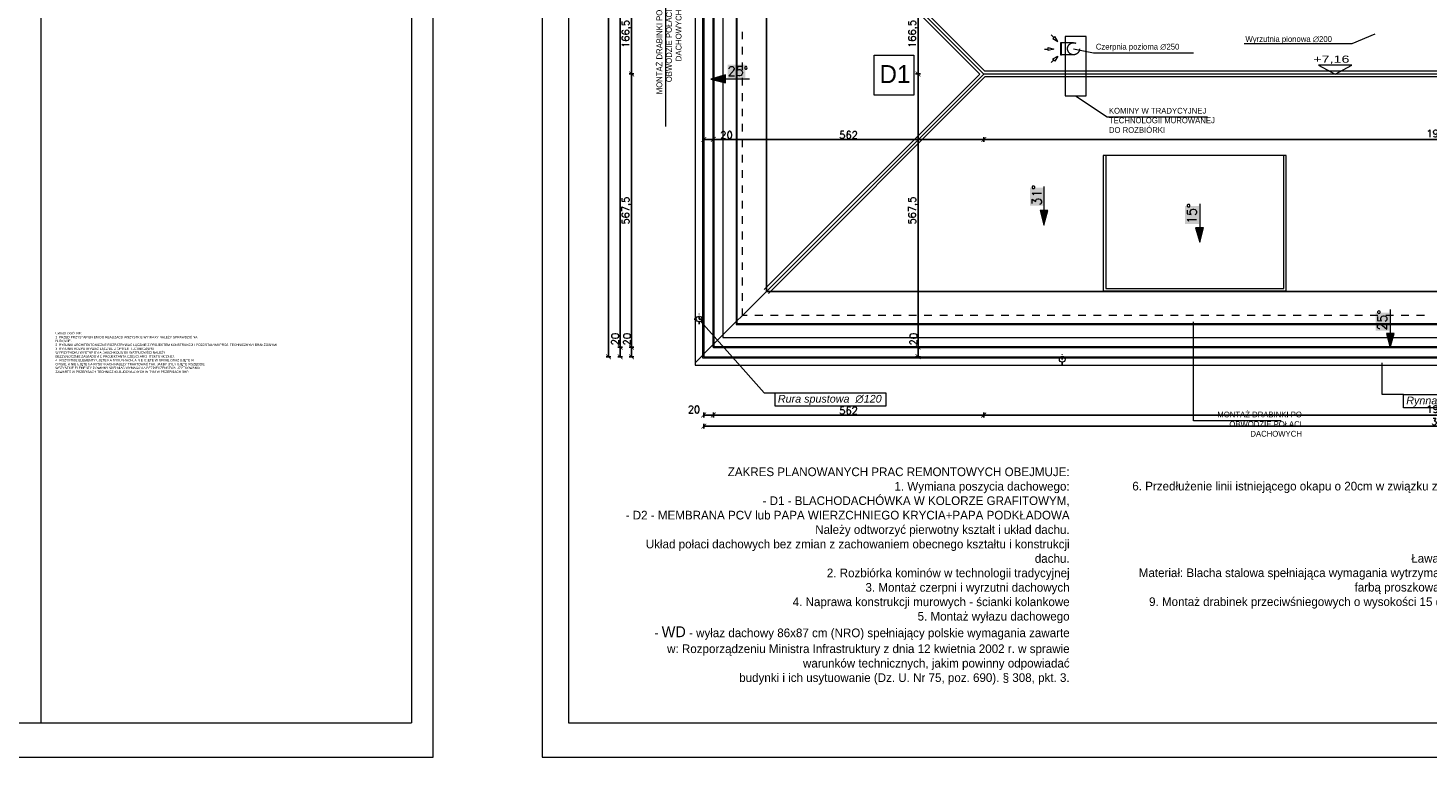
# Model space of a CAD drawing. Header units: millimetres. Extents: x -740 to 33545, y -26688 to 22494.
# Tile 67 of 256: x 11932 to 14840, y 5178 to 6693. Entities that reach past the tile are written whole.
import ezdxf
from ezdxf.lldxf.tags import DXFTag

# ---------------------------------------------------------------- set-up
doc = ezdxf.new("R2010")
doc.units = ezdxf.units.MM
doc.header["$MEASUREMENT"] = 0
for name, pattern in [('AUSGEZOGEN', [0]), ('DASHED2', [9.525, 6.35, -3.175]), ('STRICHPUNKTX2', [2, 1, -0.5, 0, -0.5])]:
    doc.linetypes.add(name, pattern=pattern)
doc.layers.get('Defpoints').update_dxf_attribs({"color": 252})
doc.layers.add('_B___I__', color=252, linetype='AUSGEZOGEN')
doc.layers.add('D-opis', color=252, linetype='Continuous')
for name, color, linetype, lineweight in [('A_l.przerywana', 252, 'ICAD_ISO03W100', 9), ('A_l.widokowa', 252, 'Continuous', 18), ('A_wymiarowanie', 252, 'Continuous', 9), ('k_wyburzenia widoczne', 252, 'PNEUMATIC2', 18), ('l. przerywana', 252, 'ICAD_ISO03W100', 9), ('l.przerywana', 252, 'ICAD_ISO03W100', 5), ('l.widokowa', 252, 'Continuous', 15), ('linia opisowa', 252, 'Continuous', 9), ('Nowe_820-G Rysunki Obrazki_Nr_pióra__23', 252, 'Continuous', 15), ('wymiarowanie', 252, 'Continuous', 9)]:
    doc.layers.add(name, color=color, linetype=linetype, lineweight=lineweight)
doc.styles.add('Arial', font='arial.ttf')
doc.styles.add('Arial$001H0', font='SIMPLEX')
doc.styles.add('PROFILE', font='GOTHIC.TTF', dxfattribs={"width": 0.8})
doc.styles.add('styl1', font='arial.ttf', dxfattribs={"height": 15})
doc.styles.add('styl2', font='simplex.shx')
tags = doc.linetypes.add('ICAD_ISO03W100', pattern=[30, 12, -18]).pattern_tags.tags
tags[6:7] = [DXFTag(74, 4), DXFTag(75, 0), DXFTag(340, '0'), DXFTag(46, 1.0), DXFTag(50, 0.0), DXFTag(44, 0.0), DXFTag(45, 0.0)]
tags[4:5] = [DXFTag(74, 4), DXFTag(75, 0), DXFTag(340, '0'), DXFTag(46, 1.0), DXFTag(50, 0.0), DXFTag(44, 0.0), DXFTag(45, 0.0)]
doc.linetypes.add('PNEUMATIC2', pattern='A,0.5,-0.25,["//",Standard,S=0.2,R=0,X=-0.1,Y=-0.1],-0.25', length=1)
doc.dimstyles.new('Kopia I_1.100', dxfattribs={"dimtxt": 15, "dimasz": 10, "dimexe": 5, "dimexo": 1, "dimgap": 1.5, "dimtad": 1, "dimdec": 1, "dimrnd": 0.5, "dimtxsty": 'styl2', "dimblk": 'ARCHTICK', "dimcen": 5, "dimadec": 0, "dimazin": 0, "dimtfac": 1, "dimtdec": 1, "dimtmove": 0, "dimatfit": 3, "dimldrblk": 'ARCHTICK', "dimfxl": 0, "dimarcsym": 0})

# ---------------------------------------------------------------- blocks, each defined once
blk = doc.blocks.new('_ArchTick')
at = {"color": 0, "linetype": 'ByBlock', "const_width": 0.15}
blk.add_lwpolyline([(-0.5, -0.5), (0.5, 0.5)], dxfattribs=at)
blk = doc.blocks.new('*D1781')
at = {"layer": 'Defpoints', "color": 0}
for p in [(13336, 6497.7), (13356, 6497.7), (13356, 6461.2)]:
    blk.add_point(p, dxfattribs=at)
at = {"layer": 'wymiarowanie', "color": 0, "lineweight": -2}
for p, q in [((13336, 6471.2), (13336, 6456.2)), ((13336, 6461.2), (13356, 6461.2)), ((13356, 6471.2), (13356, 6456.2)), ((13356, 6461.2), (13395.7, 6461.2))]:
    blk.add_line(p, q, dxfattribs=at)
at = {"layer": 'wymiarowanie', "color": 0, "lineweight": -2, "xscale": 10, "yscale": 10, "zscale": 10, "rotation": 180}
blk.add_blockref('_ArchTick', (13336, 6461.2), dxfattribs=at)
at = {"layer": 'wymiarowanie', "color": 0, "lineweight": -2, "xscale": 10, "yscale": 10, "zscale": 10}
blk.add_blockref('_ArchTick', (13356, 6461.2), dxfattribs=at)
at = {"layer": 'wymiarowanie', "color": 0, "insert": (13383.3, 6470.6), "char_height": 15, "attachment_point": 5, "style": 'styl2'}
blk.add_mtext('20', dxfattribs=at)
blk = doc.blocks.new('*D1782')
at = {"layer": 'Defpoints', "color": 0}
for p in [(13917.8, 6597.2), (13356, 6497.7), (13917.8, 6461.2)]:
    blk.add_point(p, dxfattribs=at)
at = {"layer": 'wymiarowanie', "color": 0, "lineweight": -2}
for p, q in [((13356, 6466.2), (13356, 6456.2)), ((13356, 6461.2), (13917.8, 6461.2)), ((13917.8, 6466.2), (13917.8, 6456.2))]:
    blk.add_line(p, q, dxfattribs=at)
at = {"layer": 'wymiarowanie', "color": 0, "lineweight": -2, "xscale": 10, "yscale": 10, "zscale": 10, "rotation": 180}
blk.add_blockref('_ArchTick', (13356, 6461.2), dxfattribs=at)
at = {"layer": 'wymiarowanie', "color": 0, "lineweight": -2, "xscale": 10, "yscale": 10, "zscale": 10}
blk.add_blockref('_ArchTick', (13917.8, 6461.2), dxfattribs=at)
at = {"layer": 'wymiarowanie', "color": 0, "insert": (13636.9, 6470.6), "char_height": 15, "attachment_point": 5, "style": 'styl2'}
blk.add_mtext('562', dxfattribs=at)
blk = doc.blocks.new('*D1783')
at = {"layer": 'Defpoints', "color": 0}
for p in [(13917.8, 6597.2), (15827.5, 6597.2), (15827.5, 6461.2)]:
    blk.add_point(p, dxfattribs=at)
at = {"layer": 'wymiarowanie', "color": 0, "lineweight": -2}
for p, q in [((13917.8, 6466.2), (13917.8, 6456.2)), ((13917.8, 6461.2), (15827.5, 6461.2)), ((15827.5, 6466.2), (15827.5, 6456.2))]:
    blk.add_line(p, q, dxfattribs=at)
at = {"layer": 'wymiarowanie', "color": 0, "lineweight": -2, "xscale": 10, "yscale": 10, "zscale": 10, "rotation": 180}
blk.add_blockref('_ArchTick', (13917.8, 6461.2), dxfattribs=at)
at = {"layer": 'wymiarowanie', "color": 0, "lineweight": -2, "xscale": 10, "yscale": 10, "zscale": 10}
blk.add_blockref('_ArchTick', (15827.5, 6461.2), dxfattribs=at)
at = {"layer": 'wymiarowanie', "color": 0, "insert": (14872.6, 6471.3), "char_height": 15, "attachment_point": 5, "style": 'styl2'}
blk.add_mtext('1909,5', dxfattribs=at)
blk = doc.blocks.new('*D1788')
at = {"layer": 'Defpoints', "color": 0}
for p in [(13755.5, 6763.9), (13781.2, 6597.2), (13917.8, 6597.2)]:
    blk.add_point(p, dxfattribs=at)
at = {"layer": 'wymiarowanie', "color": 0, "lineweight": -2}
for p, q in [((13776.2, 6763.9), (13786.2, 6763.9)), ((13781.2, 6763.9), (13781.2, 6597.2)), ((13786.2, 6597.2), (13776.2, 6597.2))]:
    blk.add_line(p, q, dxfattribs=at)
at = {"layer": 'wymiarowanie', "color": 0, "lineweight": -2, "xscale": 10, "yscale": 10, "zscale": 10}
for p, rotation in [((13781.2, 6763.9), 90), ((13781.2, 6597.2), 270)]:
    blk.add_blockref('_ArchTick', p, dxfattribs=dict(at, rotation=rotation))
at = {"layer": 'wymiarowanie', "color": 0, "insert": (13771.2, 6680.5), "char_height": 15, "attachment_point": 5, "rotation": 90, "style": 'styl2'}
blk.add_mtext('166,5', dxfattribs=at)
blk = doc.blocks.new('*D1789')
at = {"layer": 'Defpoints', "color": 0}
for p in [(13917.8, 6597.2), (13781.2, 6029.8), (13808.4, 6029.8)]:
    blk.add_point(p, dxfattribs=at)
at = {"layer": 'wymiarowanie', "color": 0, "lineweight": -2}
for p, q in [((13786.2, 6597.2), (13776.2, 6597.2)), ((13781.2, 6597.2), (13781.2, 6029.8)), ((13786.2, 6029.8), (13776.2, 6029.8))]:
    blk.add_line(p, q, dxfattribs=at)
at = {"layer": 'wymiarowanie', "color": 0, "lineweight": -2, "xscale": 10, "yscale": 10, "zscale": 10}
for p, rotation in [((13781.2, 6597.2), 90), ((13781.2, 6029.8), 270)]:
    blk.add_blockref('_ArchTick', p, dxfattribs=dict(at, rotation=rotation))
at = {"layer": 'wymiarowanie', "color": 0, "insert": (13771.2, 6313.5), "char_height": 15, "attachment_point": 5, "rotation": 90, "style": 'styl2'}
blk.add_mtext('567,5', dxfattribs=at)
blk = doc.blocks.new('*D1790')
at = {"layer": 'Defpoints', "color": 0}
for p in [(13808.4, 6029.8), (13781.2, 6009.8), (13809.8, 6009.8)]:
    blk.add_point(p, dxfattribs=at)
at = {"layer": 'wymiarowanie', "color": 0, "lineweight": -2}
for p, q in [((13786.2, 6029.8), (13776.2, 6029.8)), ((13781.2, 6029.8), (13781.2, 6009.8)), ((13786.2, 6009.8), (13776.2, 6009.8))]:
    blk.add_line(p, q, dxfattribs=at)
at = {"layer": 'wymiarowanie', "color": 0, "lineweight": -2, "xscale": 10, "yscale": 10, "zscale": 10}
for p, rotation in [((13781.2, 6029.8), 90), ((13781.2, 6009.8), 270)]:
    blk.add_blockref('_ArchTick', p, dxfattribs=dict(at, rotation=rotation))
at = {"layer": 'wymiarowanie', "color": 0, "insert": (13771.8, 6046.3), "char_height": 15, "attachment_point": 5, "rotation": 90, "style": 'styl2'}
blk.add_mtext('20', dxfattribs=at)
blk = doc.blocks.new('*D1819')
at = {"layer": 'Defpoints', "color": 0}
for p in [(13336, 6143.1), (13356, 6143.1), (13356, 5888.7)]:
    blk.add_point(p, dxfattribs=at)
at = {"layer": 'wymiarowanie', "color": 0, "lineweight": -2}
for p, q in [((13336, 5893.7), (13336, 5883.7)), ((13336, 5888.7), (13356, 5888.7)), ((13356, 5893.7), (13356, 5883.7))]:
    blk.add_line(p, q, dxfattribs=at)
at = {"layer": 'wymiarowanie', "color": 0, "lineweight": -2, "xscale": 10, "yscale": 10, "zscale": 10, "rotation": 180}
blk.add_blockref('_ArchTick', (13336, 5888.7), dxfattribs=at)
at = {"layer": 'wymiarowanie', "color": 0, "lineweight": -2, "xscale": 10, "yscale": 10, "zscale": 10}
blk.add_blockref('_ArchTick', (13356, 5888.7), dxfattribs=at)
at = {"layer": 'wymiarowanie', "color": 0, "insert": (13315.8, 5900.2), "char_height": 15, "attachment_point": 5, "style": 'styl2'}
blk.add_mtext('20', dxfattribs=at)
blk = doc.blocks.new('*D1820')
at = {"layer": 'Defpoints', "color": 0}
for p in [(13917.8, 6634.2), (13356, 6143.1), (13917.8, 5888.7)]:
    blk.add_point(p, dxfattribs=at)
at = {"layer": 'wymiarowanie', "color": 0, "lineweight": -2}
for p, q in [((13356, 5893.7), (13356, 5883.7)), ((13356, 5888.7), (13917.8, 5888.7)), ((13917.8, 5893.7), (13917.8, 5883.7))]:
    blk.add_line(p, q, dxfattribs=at)
at = {"layer": 'wymiarowanie', "color": 0, "lineweight": -2, "xscale": 10, "yscale": 10, "zscale": 10, "rotation": 180}
blk.add_blockref('_ArchTick', (13356, 5888.7), dxfattribs=at)
at = {"layer": 'wymiarowanie', "color": 0, "lineweight": -2, "xscale": 10, "yscale": 10, "zscale": 10}
blk.add_blockref('_ArchTick', (13917.8, 5888.7), dxfattribs=at)
at = {"layer": 'wymiarowanie', "color": 0, "insert": (13636.9, 5898), "char_height": 15, "attachment_point": 5, "style": 'styl2'}
blk.add_mtext('562', dxfattribs=at)
blk = doc.blocks.new('*D1822')
at = {"layer": 'Defpoints', "color": 0}
for p in [(13336, 5893.7), (16411.2, 5893.7), (16411.2, 5865.6)]:
    blk.add_point(p, dxfattribs=at)
at = {"layer": 'wymiarowanie', "color": 0, "lineweight": -2}
for p, q in [((13336, 5870.6), (13336, 5860.6)), ((13336, 5865.6), (16411.2, 5865.6)), ((16411.2, 5870.6), (16411.2, 5860.6))]:
    blk.add_line(p, q, dxfattribs=at)
at = {"layer": 'wymiarowanie', "color": 0, "lineweight": -2, "xscale": 10, "yscale": 10, "zscale": 10, "rotation": 180}
blk.add_blockref('_ArchTick', (13336, 5865.6), dxfattribs=at)
at = {"layer": 'wymiarowanie', "color": 0, "lineweight": -2, "xscale": 10, "yscale": 10, "zscale": 10}
blk.add_blockref('_ArchTick', (16411.2, 5865.6), dxfattribs=at)
at = {"layer": 'wymiarowanie', "color": 0, "insert": (14873.6, 5874.9), "char_height": 15, "attachment_point": 5, "style": 'styl2'}
blk.add_mtext('3075', dxfattribs=at)
blk = doc.blocks.new('*D1826')
at = {"layer": 'Defpoints', "color": 0}
for p in [(13160.3, 6763.9), (13186.1, 6597.2), (13917.8, 6597.2)]:
    blk.add_point(p, dxfattribs=at)
at = {"layer": 'wymiarowanie', "color": 0, "lineweight": -2}
for p, q in [((13181.1, 6763.9), (13191.1, 6763.9)), ((13186.1, 6763.9), (13186.1, 6597.2)), ((13191.1, 6597.2), (13181.1, 6597.2))]:
    blk.add_line(p, q, dxfattribs=at)
at = {"layer": 'wymiarowanie', "color": 0, "lineweight": -2, "xscale": 10, "yscale": 10, "zscale": 10}
for p, rotation in [((13186.1, 6763.9), 90), ((13186.1, 6597.2), 270)]:
    blk.add_blockref('_ArchTick', p, dxfattribs=dict(at, rotation=rotation))
at = {"layer": 'wymiarowanie', "color": 0, "insert": (13176, 6680.5), "char_height": 15, "attachment_point": 5, "rotation": 90, "style": 'styl2'}
blk.add_mtext('166,5', dxfattribs=at)
blk = doc.blocks.new('*D1827')
at = {"layer": 'Defpoints', "color": 0}
for p in [(13917.8, 6597.2), (13186.1, 6029.8), (13213.2, 6029.8)]:
    blk.add_point(p, dxfattribs=at)
at = {"layer": 'wymiarowanie', "color": 0, "lineweight": -2}
for p, q in [((13191.1, 6597.2), (13181.1, 6597.2)), ((13186.1, 6597.2), (13186.1, 6029.8)), ((13191.1, 6029.8), (13181.1, 6029.8))]:
    blk.add_line(p, q, dxfattribs=at)
at = {"layer": 'wymiarowanie', "color": 0, "lineweight": -2, "xscale": 10, "yscale": 10, "zscale": 10}
for p, rotation in [((13186.1, 6597.2), 90), ((13186.1, 6029.8), 270)]:
    blk.add_blockref('_ArchTick', p, dxfattribs=dict(at, rotation=rotation))
at = {"layer": 'wymiarowanie', "color": 0, "insert": (13176, 6313.5), "char_height": 15, "attachment_point": 5, "rotation": 90, "style": 'styl2'}
blk.add_mtext('567,5', dxfattribs=at)
blk = doc.blocks.new('*D1828')
at = {"layer": 'Defpoints', "color": 0}
for p in [(13213.2, 6029.8), (13186.1, 6009.8), (13214.7, 6009.8)]:
    blk.add_point(p, dxfattribs=at)
at = {"layer": 'wymiarowanie', "color": 0, "lineweight": -2}
for p, q in [((13191.1, 6029.8), (13181.1, 6029.8)), ((13186.1, 6029.8), (13186.1, 6009.8)), ((13191.1, 6009.8), (13181.1, 6009.8))]:
    blk.add_line(p, q, dxfattribs=at)
at = {"layer": 'wymiarowanie', "color": 0, "lineweight": -2, "xscale": 10, "yscale": 10, "zscale": 10}
for p, rotation in [((13186.1, 6029.8), 90), ((13186.1, 6009.8), 270)]:
    blk.add_blockref('_ArchTick', p, dxfattribs=dict(at, rotation=rotation))
at = {"layer": 'wymiarowanie', "color": 0, "insert": (13176.7, 6046.3), "char_height": 15, "attachment_point": 5, "rotation": 90, "style": 'styl2'}
blk.add_mtext('20', dxfattribs=at)
blk = doc.blocks.new('*D1829')
at = {"layer": 'Defpoints', "color": 0}
for p in [(13162.5, 6029.8), (13186.1, 6029.8), (13186.1, 6009.8)]:
    blk.add_point(p, dxfattribs=at)
at = {"layer": 'wymiarowanie', "color": 0, "lineweight": -2}
for p, q in [((13167.5, 6029.8), (13157.5, 6029.8)), ((13162.5, 6009.8), (13162.5, 6029.8)), ((13167.5, 6009.8), (13157.5, 6009.8))]:
    blk.add_line(p, q, dxfattribs=at)
at = {"layer": 'wymiarowanie', "color": 0, "lineweight": -2, "xscale": 10, "yscale": 10, "zscale": 10}
for p, rotation in [((13162.5, 6029.8), 90), ((13162.5, 6009.8), 270)]:
    blk.add_blockref('_ArchTick', p, dxfattribs=dict(at, rotation=rotation))
at = {"layer": 'wymiarowanie', "color": 0, "insert": (13152.1, 6046.5), "char_height": 15, "attachment_point": 5, "rotation": 90, "style": 'styl2'}
blk.add_mtext('20', dxfattribs=at)
blk = doc.blocks.new('*D1830')
at = {"layer": 'Defpoints', "color": 0}
for p in [(13162.5, 7698.9), (13193.9, 7698.9), (13186.1, 6029.8)]:
    blk.add_point(p, dxfattribs=at)
at = {"layer": 'wymiarowanie', "color": 0, "lineweight": -2}
for p, q in [((13167.5, 7698.9), (13157.5, 7698.9)), ((13162.5, 6029.8), (13162.5, 7698.9)), ((13167.5, 6029.8), (13157.5, 6029.8))]:
    blk.add_line(p, q, dxfattribs=at)
at = {"layer": 'wymiarowanie', "color": 0, "lineweight": -2, "xscale": 10, "yscale": 10, "zscale": 10}
for p, rotation in [((13162.5, 7698.9), 90), ((13162.5, 6029.8), 270)]:
    blk.add_blockref('_ArchTick', p, dxfattribs=dict(at, rotation=rotation))
at = {"layer": 'wymiarowanie', "color": 0, "insert": (13153.1, 6864.4), "char_height": 15, "attachment_point": 5, "rotation": 90, "style": 'styl2'}
blk.add_mtext('1669', dxfattribs=at)
blk = doc.blocks.new('*D1832')
at = {"layer": 'Defpoints', "color": 0}
for p in [(13167.5, 7718.9), (13138.3, 6009.8), (13167.5, 6009.8)]:
    blk.add_point(p, dxfattribs=at)
at = {"layer": 'wymiarowanie', "color": 0, "lineweight": -2}
for p, q in [((13143.3, 7718.9), (13133.3, 7718.9)), ((13138.3, 7718.9), (13138.3, 6009.8)), ((13143.3, 6009.8), (13133.3, 6009.8))]:
    blk.add_line(p, q, dxfattribs=at)
at = {"layer": 'wymiarowanie', "color": 0, "lineweight": -2, "xscale": 10, "yscale": 10, "zscale": 10}
for p, rotation in [((13138.3, 7718.9), 90), ((13138.3, 6009.8), 270)]:
    blk.add_blockref('_ArchTick', p, dxfattribs=dict(at, rotation=rotation))
at = {"layer": 'wymiarowanie', "color": 0, "insert": (13128.9, 6864.4), "char_height": 15, "attachment_point": 5, "rotation": 90, "style": 'styl2'}
blk.add_mtext('1709', dxfattribs=at)
blk = doc.blocks.new('*D1850')
at = {"layer": 'Defpoints', "color": 0}
for p in [(13917.8, 6634.2), (15827.5, 6634.2), (15827.5, 5888.7)]:
    blk.add_point(p, dxfattribs=at)
at = {"layer": 'wymiarowanie', "color": 0, "lineweight": -2}
for p, q in [((13917.8, 5893.7), (13917.8, 5883.7)), ((13917.8, 5888.7), (15827.5, 5888.7)), ((15827.5, 5893.7), (15827.5, 5883.7))]:
    blk.add_line(p, q, dxfattribs=at)
at = {"layer": 'wymiarowanie', "color": 0, "lineweight": -2, "xscale": 10, "yscale": 10, "zscale": 10, "rotation": 180}
blk.add_blockref('_ArchTick', (13917.8, 5888.7), dxfattribs=at)
at = {"layer": 'wymiarowanie', "color": 0, "lineweight": -2, "xscale": 10, "yscale": 10, "zscale": 10}
blk.add_blockref('_ArchTick', (15827.5, 5888.7), dxfattribs=at)
at = {"layer": 'wymiarowanie', "color": 0, "insert": (14872.6, 5898.7), "char_height": 15, "attachment_point": 5, "style": 'styl2'}
blk.add_mtext('1909,5', dxfattribs=at)

msp = doc.modelspace()

# ---------------------------------------------------------------- hatches: boundary and pattern name
at = {"layer": 'l.widokowa'}
for points in [[(13385.77, 6616.27), (13385.77, 6589.22), (13422.11, 6589.22), (13422.11, 6616.27)], [(13351.11, 6586.69), (13381.54, 6579.08), (13381.54, 6595.14)], [(14013.81, 6360.99), (14013.81, 6323.8), (14042.55, 6323.8), (14042.55, 6360.99)], [(14042.55, 6283.23), (14051, 6313.66), (14034.94, 6313.66)], [(14335.86, 6322.96), (14335.86, 6285.76), (14364.6, 6285.76), (14364.6, 6322.96)], [(14366.29, 6247.73), (14373.9, 6277.31), (14357.84, 6277.31)], [(14731.46, 6101.49), (14731.46, 6064.3), (14760.2, 6064.3), (14760.2, 6101.49)], [(14761.89, 6028.8), (14770.34, 6058.38), (14754.28, 6058.38)]]:
    msp.add_hatch(color=256, dxfattribs=at).paths.add_polyline_path(points)

# ---------------------------------------------------------------- linework, layer by layer
at = {"layer": '_B___I__', "linetype": 'STRICHPUNKTX2', "ltscale": 5}
for p, q in [((13316.09, 6088.21), (13337.09, 6088.21)), ((13326.59, 6077.71), (13326.59, 6098.71)), ((14080.9, 5993.98), (14080.9, 6014.98))]:
    msp.add_line(p, q, dxfattribs=at)
at = {"layer": 'A_l.przerywana'}
for p, q in [((13917.79, 6597.17), (13753.29, 6761.66)), ((13466.07, 6145.45), (13917.79, 6597.17)), ((15827.46, 6597.17), (13917.79, 6597.17))]:
    msp.add_line(p, q, dxfattribs=at)
at = {"layer": 'A_l.przerywana', "lineweight": 35}
msp.add_lwpolyline([(13356.02, 7698.92), (13356.02, 6029.8), (16391.16, 6029.8), (16391.16, 7704.71), (15595.09, 7704.71), (15595.09, 7164.54), (14152.1, 7164.54), (14152.1, 7698.92)], close=True, dxfattribs=at)
at = {"layer": 'A_l.przerywana', "ltscale": 0.5}
msp.add_lwpolyline([(14171, 6151.72), (14541.2, 6151.72), (14541.2, 6427.77), (14171, 6427.77)], close=True, dxfattribs=at)
at = {"layer": 'A_l.widokowa'}
for p, q in [((14057.83, 6678.37), (14063.15, 6673.04)), ((14065.34, 6675.22), (14060.97, 6670.86)), ((14060.97, 6670.86), (14071.3, 6664.89)), ((14060.97, 6670.86), (14071.3, 6664.89)), ((14071.3, 6664.89), (14065.34, 6675.22)), ((14071.3, 6664.89), (14065.34, 6675.22)), ((14071.3, 6664.89), (14065.34, 6675.22)), ((14044.16, 6649.03), (14051.7, 6649.03)), ((14051.7, 6652.12), (14063.21, 6649.03)), ((14051.7, 6652.12), (14063.21, 6649.03)), ((14051.7, 6645.95), (14051.7, 6652.12)), ((14051.7, 6645.95), (14051.7, 6652.12)), ((14051.7, 6645.95), (14051.7, 6652.12)), ((14063.21, 6649.03), (14051.7, 6645.95)), ((14063.21, 6649.03), (14051.7, 6645.95)), ((14063.21, 6649.03), (14051.7, 6645.95)), ((14060.97, 6628.54), (14071.3, 6634.5)), ((14071.3, 6634.5), (14065.34, 6624.18)), ((14071.3, 6634.5), (14065.34, 6624.18)), ((14057.83, 6621.03), (14063.15, 6626.36)), ((14065.34, 6624.18), (14060.97, 6628.54)), ((14065.34, 6624.18), (14060.97, 6628.54))]:
    msp.add_line(p, q, dxfattribs=at)
at = {"layer": 'A_l.widokowa', "linetype": 'DASHED2', "ltscale": 10}
for p, q in [((14104.21, 6662.2), (14079.31, 6662.2)), ((14104.21, 6637.2), (14079.31, 6637.2))]:
    msp.add_line(p, q, dxfattribs=at)
at = {"layer": 'A_l.widokowa'}
for points in [[(13318.52, 7736.42), (13318.52, 5992.3), (16428.66, 5992.3), (16428.66, 7742.21), (15557.59, 7742.21), (15557.59, 7202.04), (14189.6, 7202.04), (14189.6, 7736.42)], [(13333.52, 7721.42), (13333.52, 6007.3), (16413.66, 6007.3), (16413.66, 7727.21), (15572.59, 7727.21), (15572.59, 7187.04), (14174.6, 7187.04), (14174.6, 7721.42)], [(13336.02, 7718.92), (13336.02, 6009.8), (16411.16, 6009.8), (16411.16, 7724.71), (15575.09, 7724.71), (15575.09, 7184.54), (14172.1, 7184.54), (14172.1, 7718.92)], [(13403.09, 7651.85), (13403.09, 6076.86), (16344.1, 6076.86), (16344.1, 7657.65), (15642.15, 7657.65), (15642.15, 7117.47), (14105.03, 7117.47), (14105.03, 7651.85)], [(13405.09, 7649.85), (13405.09, 6078.86), (16342.1, 6078.86), (16342.1, 7655.65), (15644.15, 7655.65), (15644.15, 7115.47), (14103.03, 7115.47), (14103.03, 7649.85)]]:
    msp.add_lwpolyline(points, close=True, dxfattribs=at)
at = {"layer": 'A_l.widokowa', "ltscale": 10}
msp.add_lwpolyline([(14079.31, 6637.2), (14079.31, 6662.2), (14077.15, 6662.2), (14077.15, 6637.2)], close=True, dxfattribs=at)
at = {"layer": 'A_l.widokowa', "const_width": 0.0148}
msp.add_lwpolyline([(14071.3, 6634.5), (14065.34, 6624.18), (14060.97, 6628.54)], close=True, dxfattribs=at)
at = {"layer": 'A_l.widokowa', "ltscale": 0.5}
msp.add_lwpolyline([(14166, 6146.72), (14546.2, 6146.72), (14546.2, 6427.77), (14166, 6427.77)], close=True, dxfattribs=at)
at = {"layer": 'A_l.widokowa', "linetype": 'DASHED2', "ltscale": 10}
msp.add_circle((14104.21, 6649.7), 12.5, dxfattribs=at)
at = {"layer": 'A_wymiarowanie'}
for p, q in [((13256.87, 6864.36), (13256.88, 6488.26)), ((14108.48, 6552.03), (14173.95, 6508.55)), ((14173.95, 6508.55), (14382.61, 6508.55)), ((14353.62, 5876.73), (14353.62, 6082.47)), ((14535.78, 5876.73), (14353.62, 5876.73))]:
    msp.add_line(p, q, dxfattribs=at)
msp.add_lwpolyline([(13772.46, 6553.54), (13689.96, 6553.54), (13689.96, 6636.04), (13772.46, 6636.04), (13772.46, 6553.54)], dxfattribs=at)
at = {"layer": 'k_wyburzenia widoczne', "ltscale": 15}
for p, q in [((14130.46, 6675.44), (14086.51, 6675.44)), ((14086.51, 6675.44), (14086.51, 6552.03)), ((14130.46, 6552.03), (14130.46, 6675.44)), ((14086.51, 6552.03), (14130.46, 6552.03))]:
    msp.add_line(p, q, dxfattribs=at)
at = {"layer": 'l. przerywana', "ltscale": 0.2}
for centre in [(13326.59, 6088.21), (14080.9, 6004.48)]:
    msp.add_circle(centre, 6, dxfattribs=at)
at = {"layer": 'l.przerywana'}
msp.add_lwpolyline([(14413.02, 7678.92), (13376.02, 7678.92), (13376.02, 6049.8), (16371.16, 6049.8), (16371.16, 7684.71), (15615.09, 7684.71), (15615.09, 7144.54), (14413.02, 7144.54), (14413.02, 7678.92), (13376.02, 7678.92)], dxfattribs=at)
at = {"layer": 'l.widokowa', "linetype": 'Continuous', "lineweight": 9}
for p, q in [((13466.07, 7592.57), (13466.07, 6145.45)), ((13466.07, 6145.45), (13466.07, 7592.57)), ((13909.3, 6597.17), (13745.86, 6760.61)), ((13920.27, 6603.17), (13761.78, 6761.66)), ((13416.2, 6669.52), (13416.2, 6684.74)), ((13416.2, 6637.4), (13416.2, 6653.46)), ((13416.2, 6605.28), (13416.2, 6621.34)), ((15018.01, 6603.17), (13920.27, 6603.17)), ((13431.41, 6586.69), (13351.11, 6586.69)), ((13416.2, 6573.16), (13416.2, 6589.22)), ((13461.83, 6149.69), (13909.3, 6597.17)), ((13470.31, 6141.2), (13920.27, 6591.17)), ((15018.01, 6591.17), (13920.27, 6591.17)), ((13416.2, 6541.04), (13416.2, 6557.1)), ((13416.2, 6509.76), (13416.2, 6524.98)), ((13416.2, 6477.64), (13416.2, 6493.7)), ((13416.2, 6445.52), (13416.2, 6461.58)), ((13416.2, 6413.4), (13416.2, 6429.46)), ((13416.2, 6381.28), (13416.2, 6397.34)), ((13416.2, 6350.01), (13416.2, 6365.22)), ((14042.55, 6363.53), (14042.55, 6283.23)), ((13416.2, 6317.89), (13416.2, 6333.95)), ((14366.29, 6327.18), (14366.29, 6247.73)), ((13416.2, 6285.76), (13416.2, 6301.83)), ((13416.2, 6253.64), (13416.2, 6269.7)), ((13416.2, 6221.52), (13416.2, 6237.58)), ((13416.2, 6190.25), (13416.2, 6205.46)), ((13416.2, 6158.13), (13416.2, 6174.19)), ((13353.65, 6033.02), (13466.07, 6145.45)), ((13416.2, 6126.01), (13416.2, 6142.07)), ((13466.07, 6145.45), (16278.33, 6145.45)), ((16278.33, 6145.45), (13466.07, 6145.45)), ((13416.2, 6095.58), (13416.2, 6109.95)), ((14761.89, 6108.26), (14761.89, 6028.8)), ((13426.34, 6095.58), (13416.2, 6095.58)), ((13458.46, 6095.58), (13442.4, 6095.58)), ((13490.58, 6095.58), (13474.52, 6095.58)), ((13522.7, 6095.58), (13506.64, 6095.58)), ((13554.82, 6095.58), (13538.76, 6095.58)), ((13586.1, 6095.58), (13570.04, 6095.58)), ((13618.22, 6095.58), (13602.16, 6095.58)), ((13650.34, 6095.58), (13634.28, 6095.58)), ((13682.46, 6095.58), (13666.4, 6095.58)), ((13714.58, 6095.58), (13698.52, 6095.58)), ((13745.86, 6095.58), (13729.8, 6095.58)), ((13777.98, 6095.58), (13761.92, 6095.58)), ((13810.1, 6095.58), (13794.04, 6095.58)), ((13842.22, 6095.58), (13826.16, 6095.58)), ((13874.34, 6095.58), (13858.28, 6095.58)), ((13905.62, 6095.58), (13889.55, 6095.58)), ((13937.74, 6095.58), (13921.68, 6095.58)), ((13969.86, 6095.58), (13953.8, 6095.58)), ((14001.98, 6095.58), (13985.92, 6095.58)), ((14034.1, 6095.58), (14018.04, 6095.58)), ((14065.37, 6095.58), (14049.31, 6095.58)), ((14097.49, 6095.58), (14081.43, 6095.58)), ((14129.62, 6095.58), (14113.55, 6095.58)), ((14161.74, 6095.58), (14145.68, 6095.58)), ((14193.86, 6095.58), (14177.8, 6095.58)), ((14225.13, 6095.58), (14209.07, 6095.58)), ((14257.25, 6095.58), (14241.19, 6095.58)), ((14289.37, 6095.58), (14273.31, 6095.58)), ((14321.49, 6095.58), (14305.43, 6095.58)), ((14353.62, 6095.58), (14337.55, 6095.58)), ((14384.89, 6095.58), (14368.83, 6095.58)), ((14417.01, 6095.58), (14400.95, 6095.58)), ((14449.13, 6095.58), (14433.07, 6095.58)), ((14481.25, 6095.58), (14465.19, 6095.58)), ((14513.37, 6095.58), (14497.31, 6095.58)), ((14544.65, 6095.58), (14528.59, 6095.58)), ((14576.77, 6095.58), (14560.71, 6095.58)), ((14608.89, 6095.58), (14592.83, 6095.58)), ((14641.01, 6095.58), (14624.95, 6095.58)), ((14673.13, 6095.58), (14657.07, 6095.58)), ((14704.41, 6095.58), (14688.35, 6095.58)), ((14736.53, 6095.58), (14720.47, 6095.58)), ((14768.65, 6095.58), (14752.59, 6095.58)), ((14800.77, 6095.58), (14784.71, 6095.58)), ((14832.89, 6095.58), (14816.83, 6095.58)), ((13353.65, 6033.02), (13318.09, 5997.47))]:
    msp.add_line(p, q, dxfattribs=at)
for points in [[(13351.11, 6586.69), (13381.54, 6579.08), (13381.54, 6595.14)], [(14042.55, 6283.23), (14051, 6313.66), (14034.94, 6313.66)], [(14366.29, 6247.73), (14373.9, 6277.31), (14357.84, 6277.31)], [(14761.89, 6028.8), (14770.34, 6058.38), (14754.28, 6058.38)]]:
    msp.add_lwpolyline(points, close=True, dxfattribs=at)
at = {"layer": 'Nowe_820-G Rysunki Obrazki_Nr_pióra__23', "linetype": 'Continuous', "lineweight": 15}
for points in [[(12728.99, 8119.48), (12728.99, 5249.28)], [(13055.23, 8119.48), (13055.23, 5249.28)], [(8628.59, 5249.28), (12728.99, 5249.28)], [(13055.23, 5249.28), (17155.64, 5249.28)]]:
    msp.add_lwpolyline(points, dxfattribs=at)
at = {"layer": 'wymiarowanie', "ltscale": 10}
for p, q in [((14458.73, 6660.24), (14682.67, 6660.24)), ((14682.67, 6660.24), (14730.7, 6680.38)), ((14104.21, 6649.7), (14145.65, 6641.4)), ((14145.65, 6641.4), (14353.18, 6641.4))]:
    msp.add_line(p, q, dxfattribs=at)
at = {"layer": 'wymiarowanie'}
for p, q in [((13461.74, 5934.76), (13330.08, 6083.33)), ((14745.23, 5931.19), (14745.23, 5997.47)), ((13461.74, 5934.76), (13484.22, 5934.76)), ((14789.48, 5931.19), (14745.23, 5931.19))]:
    msp.add_line(p, q, dxfattribs=at)
for points in [[(8573.71, 8148.27), (8573.71, 5178.27), (12773.71, 5178.27), (12773.71, 8148.27), (8573.71, 8148.27)], [(13000.35, 8148.27), (13000.35, 5178.27), (17200.35, 5178.27), (17200.35, 8148.27), (13000.35, 8148.27)]]:
    msp.add_lwpolyline(points, dxfattribs=at)
at = {"layer": 'wymiarowanie', "linetype": 'Continuous', "lineweight": 15}
msp.add_lwpolyline([(11958.67, 8099.16), (11958.67, 5249.28)], dxfattribs=at)
at = {"layer": 'wymiarowanie', "linetype": 'ByBlock'}
msp.add_lwpolyline([(14647.59, 6597.17), (14682.19, 6615.78), (14612.99, 6615.78)], close=True, dxfattribs=at)
at = {"layer": 'wymiarowanie'}
for points in [[(13484.22, 5934.76), (13714.3, 5934.76), (13714.3, 5907.38), (13484.22, 5907.38)], [(14789.48, 5931.19), (15019.57, 5931.19), (15019.57, 5903.82), (14789.48, 5903.82)]]:
    msp.add_lwpolyline(points, close=True, dxfattribs=at)

# ---------------------------------------------------------------- texts
at = {"layer": 'A_wymiarowanie', "insert": (13237.78, 6730.74), "char_height": 12, "width": 223.2778, "attachment_point": 3, "rotation": 90, "style": 'styl1'}
msp.add_mtext('{\\fCentury Gothic|b0|i0|c238|p34;MONTAŻ DRABINKI PO }{\\fCentury Gothic|b0|i0|c238|p34;OBWODZIE POŁACI }{\\fCentury Gothic|b0|i0|c238|p34;DACHOWYCH}', dxfattribs=at)
at = {"layer": 'A_wymiarowanie', "style": 'styl1'}
for s, insert, char_height, width, attachment_point in [('{\\fCentury Gothic|b0|i0|c238|p34;D1}', (13701.19, 6615.74), 37.5, 116.2774, 1), ('{\\fCentury Gothic|b0|i0|c238|p34;KOMINY W TRADYCYJNEJ TECHNOLOGII MUROWANEJ DO ROZBIÓRKI}', (14177.59, 6526.88), 12, 223.2778, 1), ('{\\fCentury Gothic|b0|i0|c238|p34;MONTAŻ DRABINKI PO }{\\fCentury Gothic|b0|i0|c238|p34;OBWODZIE POŁACI }{\\fCentury Gothic|b0|i0|c238|p34;DACHOWYCH}', (14578.51, 5895.83), 12, 223.2778, 3), ('{\\fCentury Gothic|b0|i0|c238|p34;}\\P{\\fCentury Gothic|b0|i0|c238|p34;ZAKRES PLANOWANYCH PRAC REMONTOWYCH OBEJMUJE:}\\P{\\fCentury Gothic|b0|i0|c238|p34;1. Wymiana poszycia dachowego:}\\P{\\fCentury Gothic|b0|i0|c238|p34;- D1 - BLACHODACHÓWKA W KOLORZE GRAFITOWYM, }\\P{\\fCentury Gothic|b0|i0|c238|p34;- D2 - MEMBRANA PCV lub PAPA WIERZCHNIEGO KRYCIA+PAPA }{\\fCentury Gothic|b0|i0|c238|p34;PODKŁADOWA}\\P{\\fCentury Gothic|b0|i0|c238|p34;Należy odtworzyć pierwotny kształt i układ dachu.}\\P{\\fCentury Gothic|b0|i0|c238|p34;Układ połaci dachowych bez zmian z zachowaniem obecnego kształtu }{\\fCentury Gothic|b0|i0|c238|p34;i konstrukcji dachu.}\\P{\\fCentury Gothic|b0|i0|c238|p34;2. Rozbiórka kominów w technologii tradycyjnej}\\P{\\fCentury Gothic|b0|i0|c238|p34;3. Montaż czerpni i wyrzutni dachowych}\\P{\\fCentury Gothic|b0|i0|c238|p34;4. Naprawa konstrukcji murowych - ścianki kolankowe}\\P{\\fCentury Gothic|b0|i0|c238|p34;5. Montaż wyłazu dachowego}\\P{\\fCentury Gothic|b0|i0|c238|p34;- }{\\fCentury Gothic|b0|i0|c238|p34;\\H1.25000x;WD}{\\fCentury Gothic|b0|i0|c238|p34; - wyłaz dachowy 86x87 cm (NRO) spełniający polskie wymagania }{\\fCentury Gothic|b0|i0|c238|p34;zawarte w: Rozporządzeniu Ministra Infrastruktury z dnia 12 kwietnia 2002 }{\\fCentury Gothic|b0|i0|c238|p34;r. w sprawie warunków technicznych, jakim powinny odpowiadać}\\P{\\fCentury Gothic|b0|i0|c238|p34;budynki i ich usytuowanie (Dz. U. Nr 75, poz. 690). § 308, pkt. 3. }', (14096.08, 5809.76), 18, 882.047, 3), ('{\\fCentury Gothic|b0|i0|c238|p34;}\\P{\\fCentury Gothic|b0|i0|c238|p34;}\\P{\\fCentury Gothic|b0|i0|c238|p34;}\\P{\\fCentury Gothic|b0|i0|c238|p34;6. Przedłużenie linii istniejącego okapu o 20cm w związku z planowanymi pracami }{\\fCentury Gothic|b0|i0|c238|p34;termomodernizacyjnymi budynku}\\P{\\fCentury Gothic|b0|i0|c238|p34;7. Wymiana orynnowania i obróbek blacharskich}\\P{\\fCentury Gothic|b0|i0|c238|p34;- Wymiana orynnowania oraz obróbek blacharskich }\\P{\\fCentury Gothic|b0|i0|c238|p34;8. Montaż osprzętu kominiarskiego}\\P{\\fCentury Gothic|b0|i0|c238|p34;- Montaż ław kominiarskich przy kominach }\\P{\\fCentury Gothic|b0|i0|c238|p34;Ława kominiarska o szerokości 250 mm i wskazanej długości }\\P{\\fCentury Gothic|b0|i0|c238|p34;Materiał: Blacha stalowa spełniająca wymagania wytrzymałościowe zabezpieczona powłoką }{\\fCentury Gothic|b0|i0|c238|p34;cynkową oraz pokryta farbą proszkową w kolorze w kolorze odpowiadającym barwie dachówki.}\\P{\\fCentury Gothic|b0|i0|c238|p34;9. Montaż drabinek przeciwśniegowych o wysokości 15 cm do blachodachówki w kolorze }{\\fCentury Gothic|b0|i0|c238|p34;odpowiadjącym barwie pokrycia dachu}\\P{\\fCentury Gothic|b0|i0|c238|p34;10. Wymiana instalacji odgromowej }', (15458.48, 5840.06), 18, 1248.3823, 3)]:
    msp.add_mtext(s, dxfattribs=dict(at, insert=insert, char_height=char_height, width=width, attachment_point=attachment_point))
at = {"layer": 'D-opis', "insert": (11989.34, 6024.03), "char_height": 6.66667, "width": 728.7393, "attachment_point": 4}
msp.add_mtext('{\\fCentury Gothic|b0|i1|c238|p34;}\\P{\\fCentury Gothic|b0|i0|c238|p34;\\H0.72059x;UWAGI OGÓLNE:}\\P{\\fCentury Gothic|b0|i0|c238|p34;\\H0.72059x;1. PRZED PRZYSTĄPIENIEM DO REALIZACJI WSZYSTKIE WYMIARY NALEŻY SPRAWDZIĆ NA}\\P{\\fCentury Gothic|b0|i0|c238|p34;\\H0.72059x;BUDOWIE.}\\P{\\fCentury Gothic|b0|i0|c238|p34;\\H0.72059x;2. RYSUNKI ARCHITEKTONICZNE ROZPATRYWAĆ ŁĄCZNIE Z PROJEKTEM KONSTRUKCJI I POZOSTAŁYMI PROJ. TECHNICZNYMI BRANŻOWYMI}\\P{\\fCentury Gothic|b0|i0|c238|p34;\\H0.72059x;3. }{\\fCentury Gothic|b0|i0|c238|p34;\\H0.72059x;\\C7;RYSUNKI ROZPATRYWAĆ ŁĄCZNIE Z OPISEM TECHNICZNYM.}\\P{\\fCentury Gothic|b0|i0|c238|p34;\\H0.72059x;\\C7;W PRZYPADKU WYSTĄPIENIA JAKICHKOLWIEK WĄTPLIOWŚCI NALEŻY }\\P{\\fCentury Gothic|b0|i0|c238|p34;\\H0.72059x;\\C7;BEZZWŁOCZNIE ZAWIADOMIĆ PROJEKTANTA CZĘŚCI ARCHITEKTONICZNEJ.}\\P{\\fCentury Gothic|b0|i0|c238|p34;\\H0.72059x;4. WSZYSTKIE ELEMENTY UJĘTE NA RYSUNKACH, A NIE UJĘTE W OPISIE ORAZ UJĘTE W}\\P{\\fCentury Gothic|b0|i0|c238|p34;\\H0.72059x;OPISIE, A NIE UJĘTE NA RYSUNKACH NALEŻY TRAKTOWAĆ TAK, JAKBY BYŁY UJĘTE WSZĘDZIE.}\\P{\\fCentury Gothic|b0|i0|c238|p34;\\H0.72059x;WSZYSTKIE ELEMENTY POWINNY SPEŁNIAĆ WYMAGANIA BEZPIECZEŃSTWA UŻYTKOWANIA}\\P{\\fCentury Gothic|b0|i0|c238|p34;\\H0.72059x;ZAWARTE W PRZEPISACH TECHNICZNO-BUDOWLANYCH W TYM W PRZEPISACH BHP.}', dxfattribs=at)
at = {"layer": 'l.widokowa', "style": 'Arial$001H0'}
msp.add_text('25°', height=19.249, dxfattribs=at).set_placement((13385.77, 6593.45))
for s, p in [('31°', (14037.48, 6323.8)), ('15°', (14359.53, 6285.77)), ('25°', (14755.13, 6064.3))]:
    msp.add_text(s, height=19.247, rotation=90, dxfattribs=at).set_placement(p)
at = {"layer": 'linia opisowa', "char_height": 15.96, "width": 278.7922, "attachment_point": 7}
for s, insert in [('{\\fArial|b0|i1|c238|p0;Rura spustowa  ∅120}', (13490.06, 5909.72)), ('{\\fArial|b0|i1|c238|p0;Rynna  ∅150}', (14795.33, 5906.16))]:
    msp.add_mtext(s, dxfattribs=dict(at, insert=insert))
at = {"layer": 'wymiarowanie', "style": 'PROFILE', "width": 1.5}
msp.add_text('+7,16', height=14.856, dxfattribs=at).set_placement((14602, 6620.61))
at = {"layer": 'wymiarowanie', "attachment_point": 1, "style": 'Arial'}
for s, insert, char_height, width in [('{\\fCentury Gothic|b0|i0|c238|p34;Czerpnia pozioma }∅{\\fCentury Gothic|b0|i0|c238|p34;250}', (14150.46, 6659.96), 12, 194.9338), ('{\\fCentury Gothic|b0|i0|c238|p34;\\H1.2x;Wyrzutnia pionowa \\fArial|b0|i0|c0|p34;∅\\fCentury Gothic|b0|i0|c238|p34;200}', (14461.25, 6675.83), 10, 211.7214)]:
    msp.add_mtext(s, dxfattribs=dict(at, insert=insert, char_height=char_height, width=width))

# ---------------------------------------------------------------- dimensions: what is measured, and where the dimension line sits
at = {"layer": 'wymiarowanie'}
for base, p1, p2, picture, middle in [((13138.28, 6009.8), (13167.51, 7718.92), (13167.51, 6009.8), '*D1832', (13128.9, 6864.36)), ((13162.51, 7698.92), (13186.07, 6029.8), (13193.88, 7698.92), '*D1830', (13153.13, 6864.36)), ((13186.07, 6597.17), (13160.34, 6763.86), (13917.79, 6597.17), '*D1826', (13176.02, 6680.51)), ((13781.22, 6597.17), (13755.49, 6763.86), (13917.79, 6597.17), '*D1788', (13771.16, 6680.51)), ((13186.07, 6029.8), (13917.79, 6597.17), (13213.23, 6029.8), '*D1827', (13176.02, 6313.48)), ((13781.22, 6029.8), (13917.79, 6597.17), (13808.38, 6029.8), '*D1789', (13771.16, 6313.48))]:
    dim = msp.add_linear_dim(base=base, p1=p1, p2=p2, angle=90, dimstyle='Kopia I_1.100', override={"dimtmove": 1, "dimfxl": 5}, dxfattribs=at)
    dim.commit()
    dim.dimension.update_dxf_attribs({"geometry": picture, "text_midpoint": middle})
for base, p1, p2, picture, middle in [((13917.79, 5888.65), (13356.02, 6143.07), (13917.79, 6634.17), '*D1820', (13636.91, 5898.03)), ((15827.46, 5888.65), (13917.79, 6634.17), (15827.46, 6634.17), '*D1850', (14872.62, 5898.71)), ((13917.79, 6461.2), (13356.02, 6497.68), (13917.79, 6597.17), '*D1782', (13636.91, 6470.58)), ((15827.46, 6461.2), (13917.79, 6597.17), (15827.46, 6597.17), '*D1783', (14872.62, 6471.26)), ((16411.16, 5865.56), (13336.02, 5893.65), (16411.16, 5893.65), '*D1822', (14873.59, 5874.93))]:
    dim = msp.add_linear_dim(base=base, p1=p1, p2=p2, dimstyle='Kopia I_1.100', override={"dimtmove": 1, "dimfxl": 5}, dxfattribs=at)
    dim.commit()
    dim.dimension.update_dxf_attribs({"geometry": picture, "text_midpoint": middle})
dim = msp.add_linear_dim(base=(13356.02, 6461.2), p1=(13336.02, 6497.68), p2=(13356.02, 6497.68), dimstyle='Kopia I_1.100', dxfattribs=at)
dim.commit()
dim.dimension.update_dxf_attribs({"geometry": '*D1781', "text_midpoint": (13383.31, 6461.2), "dimtype": 160})
dim = msp.add_linear_dim(base=(13356.02, 5888.65), p1=(13336.02, 6143.07), p2=(13356.02, 6143.07), dimstyle='Kopia I_1.100', override={"dimtmove": 1, "dimfxl": 5}, dxfattribs=at)
dim.commit()
dim.dimension.update_dxf_attribs({"geometry": '*D1819', "text_midpoint": (13315.85, 5890.79), "dimtype": 160})
for base, p1, p2, picture, middle in [((13162.51, 6029.8), (13186.07, 6009.8), (13186.07, 6029.8), '*D1829', (13161.49, 6046.45)), ((13186.07, 6009.8), (13213.23, 6029.8), (13214.66, 6009.8), '*D1828', (13186.07, 6046.34)), ((13781.22, 6009.8), (13808.38, 6029.8), (13809.8, 6009.8), '*D1790', (13781.22, 6046.34))]:
    dim = msp.add_linear_dim(base=base, p1=p1, p2=p2, angle=90, dimstyle='Kopia I_1.100', override={"dimtmove": 1, "dimfxl": 5}, dxfattribs=at)
    dim.commit()
    dim.dimension.update_dxf_attribs({"geometry": picture, "text_midpoint": middle, "dimtype": 160})

doc.saveas('drawing.dxf')
